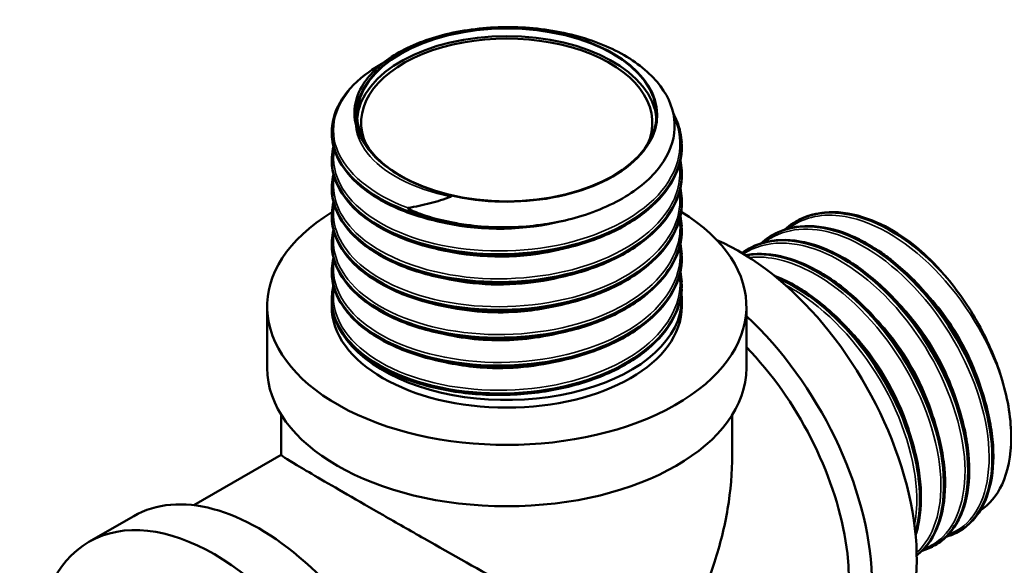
# Model space of a CAD drawing. Header units: millimetres. Extents: x -71 to 688, y -67 to 355.
# Tile 9 of 27: x 126 to 179, y 127 to 157. Entities that reach past the tile are written whole.
import ezdxf

# ---------------------------------------------------------------- set-up
doc = ezdxf.new("R2010")
doc.units = ezdxf.units.MM
doc.layers.add('Видимые тонкие (ГОСТ)', color=7, linetype='Continuous', lineweight=35)
doc.layers.add('Видимый контур (ГОСТ)', color=7, linetype='Continuous', lineweight=50)

msp = doc.modelspace()

# ---------------------------------------------------------------- linework, layer by layer
at = {"layer": 'Видимые тонкие (ГОСТ)'}
for points, knots in [([(146.9144, 146.5226), (144.9669, 147.24), (143.5735, 148.4061), (143.114, 149.6868), (142.6546, 150.967), (143.1336, 152.3465), (144.4205, 153.4331), (144.7337, 153.6976), (145.0939, 153.9439), (145.4929, 154.1688)], [2.961423, 2.961423, 2.961423, 2.961423, 3.7317111, 3.7317111, 3.7317111, 4.5017161, 4.5017161, 4.5017161, 4.6891084, 4.6891084, 4.6891084, 4.6891084]), ([(161.0464, 151.4273), (161.0576, 151.4032), (161.0685, 151.379), (161.0791, 151.3548), (161.6834, 149.9748), (161.3648, 148.4619), (160.2098, 147.2105), (159.0552, 145.9595), (157.0779, 144.9833), (154.8144, 144.5305), (152.5517, 144.0778), (150.0286, 144.1525), (147.9295, 144.718), (145.8311, 145.2833), (144.1801, 146.332), (143.4241, 147.5634), (143.0107, 148.2366), (142.8674, 148.9601), (142.9876, 149.6692)], [6.7965942, 6.7965942, 6.7965942, 6.7965942, 6.8100912, 6.8100912, 6.8100912, 7.5790227, 7.5790227, 7.5790227, 8.3477007, 8.3477007, 8.3477007, 9.1161309, 9.1161309, 9.1161309, 9.8843191, 9.8843191, 9.8843191, 10.3043057, 10.3043057, 10.3043057, 10.3043057]), ([(149.1943, 147.122), (147.2016, 147.5148), (145.5522, 148.3862), (144.725, 149.465), (144.3286, 149.9819), (144.1236, 150.543), (144.1096, 151.1057)], [2.7331964, 2.7331964, 2.7331964, 2.7331964, 3.5307694, 3.5307694, 3.5307694, 3.912943, 3.912943, 3.912943, 3.912943]), ([(161.3484, 148.8931), (161.4565, 148.0618), (161.2614, 147.2163), (160.7611, 146.4364), (159.9084, 145.107), (158.1788, 143.9822), (156.0395, 143.3497), (153.9009, 142.7173), (151.3768, 142.5833), (149.149, 142.9675), (146.9219, 143.3517), (145.0158, 144.2488), (143.9453, 145.4006), (143.1555, 146.2503), (142.8271, 147.2313), (142.9843, 148.186)], [13.2719452, 13.2719452, 13.2719452, 13.2719452, 13.7218342, 13.7218342, 13.7218342, 14.4886923, 14.4886923, 14.4886923, 15.2553488, 15.2553488, 15.2553488, 16.0218094, 16.0218094, 16.0218094, 16.5873329, 16.5873329, 16.5873329, 16.5873329]), ([(161.3479, 147.4098), (161.4332, 146.7757), (161.3422, 146.1334), (161.0674, 145.5182), (160.4491, 144.1337), (158.9076, 142.9012), (156.8648, 142.1415), (154.8237, 141.3823), (152.3058, 141.1032), (149.9994, 141.3637), (147.6947, 141.6239), (145.6276, 142.4193), (144.3623, 143.5161), (143.2842, 144.4506), (142.7986, 145.5943), (142.9815, 146.7031)], [19.5551305, 19.5551305, 19.5551305, 19.5551305, 19.8983688, 19.8983688, 19.8983688, 20.6707248, 20.6707248, 20.6707248, 21.4424389, 21.4424389, 21.4424389, 22.2135353, 22.2135353, 22.2135353, 22.8705182, 22.8705182, 22.8705182, 22.8705182]), ([(178.5257, 137.3553), (177.8254, 139.4821), (176.5065, 141.6544), (174.9139, 143.2722), (173.3218, 144.8895), (171.4738, 145.9339), (169.8587, 146.113), (168.8128, 146.2289), (167.8721, 145.981), (167.1334, 145.4179)], [8.2511621, 8.2511621, 8.2511621, 8.2511621, 9.0214283, 9.0214283, 9.0214283, 9.7914117, 9.7914117, 9.7914117, 10.2899997, 10.2899997, 10.2899997, 10.2899997]), ([(161.3507, 145.9268), (161.4073, 145.5164), (161.3891, 145.1025), (161.2921, 144.6944), (160.9569, 143.2848), (159.6848, 141.9605), (157.8204, 141.0639), (155.9571, 140.1678), (153.5232, 139.7083), (151.1772, 139.7934), (148.8325, 139.8785), (146.602, 140.5058), (145.0886, 141.4896), (143.5761, 142.4729), (142.7968, 143.8005), (142.9612, 145.0976), (142.9663, 145.1385), (142.9725, 145.1793), (142.9795, 145.2201)], [25.8383158, 25.8383158, 25.8383158, 25.8383158, 26.0605939, 26.0605939, 26.0605939, 26.8284865, 26.8284865, 26.8284865, 27.595927, 27.595927, 27.595927, 28.3629387, 28.3629387, 28.3629387, 29.1295442, 29.1295442, 29.1295442, 29.1537035, 29.1537035, 29.1537035, 29.1537035]), ([(155.4346, 145.9014), (155.218, 145.8384), (154.997, 145.7811), (154.7722, 145.7297), (152.7498, 145.2676), (150.4515, 145.2954), (148.5416, 145.7871), (148.4291, 145.8161), (148.318, 145.8466), (148.2084, 145.8787)], [8.22127503, 8.22127503, 8.22127503, 8.22127503, 8.30967495, 8.30967495, 8.30967495, 9.10513214, 9.10513214, 9.10513214, 9.15200943, 9.15200943, 9.15200943, 9.15200943]), ([(175.6431, 129.1288), (176.2492, 129.3529), (176.759, 129.7668), (177.128, 130.3542), (177.8796, 131.5507), (178.038, 133.4533), (177.546, 135.5379), (177.0542, 137.6218), (175.9173, 139.8636), (174.4295, 141.6475), (172.942, 143.4308), (171.12, 144.7361), (169.4428, 145.2015), (168.059, 145.5854), (166.7863, 145.3939), (165.847, 144.68)], [13.2577974, 13.2577974, 13.2577974, 13.2577974, 13.6350778, 13.6350778, 13.6350778, 14.40349, 14.40349, 14.40349, 15.1716606, 15.1716606, 15.1716606, 15.9395956, 15.9395956, 15.9395956, 16.573185, 16.573185, 16.573185, 16.573185]), ([(174.3603, 128.3854), (174.7386, 128.523), (175.0791, 128.7351), (175.3699, 129.0203), (176.3189, 129.9506), (176.728, 131.6477), (176.4726, 133.645), (176.2172, 135.6418), (175.2999, 137.916), (173.9543, 139.8455), (172.6091, 141.7746), (170.8501, 143.3374), (169.1379, 144.104), (167.4887, 144.8424), (165.9009, 144.8318), (164.7568, 144.0799)], [19.5409827, 19.5409827, 19.5409827, 19.5409827, 19.7759372, 19.7759372, 19.7759372, 20.5425791, 20.5425791, 20.5425791, 21.3090255, 21.3090255, 21.3090255, 22.075282, 22.075282, 22.075282, 22.8134041, 22.8134041, 22.8134041, 22.8134041]), ([(161.3547, 144.4444), (161.3783, 144.2728), (161.3885, 144.1004), (161.3847, 143.9281), (161.3536, 142.5002), (160.3679, 141.0873), (158.6963, 140.0579), (157.0271, 139.0301), (154.6929, 138.3956), (152.3282, 138.3105), (149.9666, 138.2255), (147.6012, 138.6886), (145.8734, 139.558), (144.1476, 140.4263), (143.0772, 141.6894), (142.9517, 142.9892), (142.9277, 143.2385), (142.9384, 143.4885), (142.9824, 143.7368)], [32.1215011, 32.1215011, 32.1215011, 32.1215011, 32.2144751, 32.2144751, 32.2144751, 32.9848464, 32.9848464, 32.9848464, 33.7541132, 33.7541132, 33.7541132, 34.5223701, 34.5223701, 34.5223701, 35.2897101, 35.2897101, 35.2897101, 35.4368888, 35.4368888, 35.4368888, 35.4368888]), ([(155.4394, 144.4214), (155.0419, 144.3054), (154.63, 144.208), (154.2081, 144.1313), (152.2109, 143.7684), (150.0149, 143.872), (148.2141, 144.394)], [14.50364647, 14.50364647, 14.50364647, 14.50364647, 14.66596619, 14.66596619, 14.66596619, 15.43433693, 15.43433693, 15.43433693, 15.43433693]), ([(173.9719, 128.1742), (174.8686, 128.9729), (175.3394, 130.4051), (175.2552, 132.1514), (175.1623, 134.0794), (174.3934, 136.3678), (173.1441, 138.3837), (171.8957, 140.398), (170.1813, 142.1169), (168.4539, 143.0637), (167.2696, 143.7127), (166.0881, 143.9937), (165.0561, 143.8894)], [26.0292492, 26.0292492, 26.0292492, 26.0292492, 26.7276376, 26.7276376, 26.7276376, 27.4986914, 27.4986914, 27.4986914, 28.2691534, 28.2691534, 28.2691534, 28.7973667, 28.7973667, 28.7973667, 28.7973667]), ([(161.3559, 142.9619), (161.5324, 141.6077), (160.8566, 140.2193), (159.4874, 139.1284), (158.0427, 137.9774), (155.8421, 137.1704), (153.4893, 136.912), (151.151, 136.6553), (148.6892, 136.9424), (146.7719, 137.6792), (144.8458, 138.4194), (143.4913, 139.6043), (143.0789, 140.8931), (142.9354, 141.3418), (142.9044, 141.8015), (142.9824, 142.2552)], [38.4046864, 38.4046864, 38.4046864, 38.4046864, 39.1376171, 39.1376171, 39.1376171, 39.9109087, 39.9109087, 39.9109087, 40.6794584, 40.6794584, 40.6794584, 41.4515013, 41.4515013, 41.4515013, 41.7202663, 41.7202663, 41.7202663, 41.7202663]), ([(155.4379, 142.9404), (154.76, 142.743), (154.041, 142.5988), (153.3051, 142.5161), (151.5653, 142.3208), (149.7494, 142.4712), (148.215, 142.9128)], [20.78683177, 20.78683177, 20.78683177, 20.78683177, 21.06349734, 21.06349734, 21.06349734, 21.71752224, 21.71752224, 21.71752224, 21.71752224]), ([(177.5926, 136.2925), (177.3049, 137.457), (176.8011, 138.6765), (176.121, 139.8083), (175.5132, 140.8197), (174.7688, 141.7538), (173.9605, 142.5323)], [8.12753659, 8.12753659, 8.12753659, 8.12753659, 8.61894693, 8.61894693, 8.61894693, 9.05807362, 9.05807362, 9.05807362, 9.05807362]), ([(173.8553, 129.66), (173.9072, 129.9164), (173.9434, 130.1862), (173.963, 130.4679), (174.0869, 132.2505), (173.5447, 134.4887), (172.4687, 136.5694), (171.3933, 138.6489), (169.7961, 140.5474), (168.0944, 141.744), (167.7299, 142.0003), (167.3616, 142.2236), (166.9939, 142.4126)], [32.7596437, 32.7596437, 32.7596437, 32.7596437, 32.8808312, 32.8808312, 32.8808312, 33.6478135, 33.6478135, 33.6478135, 34.4143912, 34.4143912, 34.4143912, 34.5785656, 34.5785656, 34.5785656, 34.5785656]), ([(176.3097, 135.5511), (175.9768, 136.8932), (175.354, 138.3088), (174.514, 139.5787), (173.9737, 140.3955), (173.3466, 141.1471), (172.6754, 141.7917)], [14.41079328, 14.41079328, 14.41079328, 14.41079328, 14.9771617, 14.9771617, 14.9771617, 15.34148374, 15.34148374, 15.34148374, 15.34148374]), ([(155.4379, 141.4584), (154.5255, 141.1941), (153.5395, 141.0254), (152.5413, 140.969), (151.0412, 140.8842), (149.5273, 141.0536), (148.2163, 141.4314)], [27.07001708, 27.07001708, 27.07001708, 27.07001708, 27.44188789, 27.44188789, 27.44188789, 28.00070754, 28.00070754, 28.00070754, 28.00070754]), ([(175.0275, 134.8093), (174.6324, 136.4013), (173.8207, 138.097), (172.7396, 139.5312), (172.3233, 140.0834), (171.8689, 140.5944), (171.392, 141.051)], [20.69397859, 20.69397859, 20.69397859, 20.69397859, 21.365959, 21.365959, 21.365959, 21.62466905, 21.62466905, 21.62466905, 21.62466905]), ([(155.4384, 139.9756), (154.3133, 139.6514), (153.0761, 139.4724), (151.8458, 139.4642), (150.577, 139.4558), (149.3255, 139.6289), (148.2175, 139.9495)], [33.35320239, 33.35320239, 33.35320239, 33.35320239, 33.81136715, 33.81136715, 33.81136715, 34.28389285, 34.28389285, 34.28389285, 34.28389285]), ([(173.7449, 134.0679), (173.2945, 135.8971), (172.2785, 137.8605), (170.9566, 139.4122), (170.685, 139.7311), (170.401, 140.0318), (170.1085, 140.3116)], [26.97716389, 26.97716389, 26.97716389, 26.97716389, 27.74917978, 27.74917978, 27.74917978, 27.90785436, 27.90785436, 27.90785436, 27.90785436]), ([(155.4396, 138.4918), (154.0928, 138.1055), (152.5842, 137.9289), (151.1236, 137.9953), (150.1041, 138.0417), (149.1143, 138.206), (148.2182, 138.4667)], [39.63638769, 39.63638769, 39.63638769, 39.63638769, 40.18448325, 40.18448325, 40.18448325, 40.56707816, 40.56707816, 40.56707816, 40.56707816])]:
    msp.add_open_spline(points, degree=3, knots=knots, dxfattribs=at)
msp.add_open_spline([(146.5422, 148.2145), (145.6003, 148.7159), (144.9082, 149.3579), (144.5277, 150.053)], degree=3, dxfattribs=at)
at = {"layer": 'Видимый контур (ГОСТ)'}
for p, q in [((142.8471, 150.5429), (142.8471, 150.5567)), ((161.4771, 149.8015), (161.4771, 149.8153)), ((142.8471, 149.06), (142.8471, 149.0739)), ((161.4771, 148.3186), (161.4771, 148.3325)), ((142.8471, 147.5772), (142.8471, 147.5911)), ((161.4771, 146.8358), (161.4771, 146.8496)), ((142.8471, 146.0944), (142.8471, 146.1082)), ((167.5551, 145.809), (167.5671, 145.816)), ((161.4771, 145.3529), (161.4771, 145.3668)), ((142.8471, 144.6115), (142.8471, 144.6254)), ((166.2709, 145.0676), (166.2829, 145.0745)), ((164.9867, 144.3262), (164.9987, 144.3331)), ((161.4771, 143.8701), (161.4771, 143.884)), ((142.8471, 143.1287), (142.8471, 143.1425)), ((161.4771, 142.3873), (161.4771, 142.4011)), ((142.8471, 141.6793), (142.8471, 141.271)), ((161.4771, 141.6793), (161.4771, 141.271)), ((139.4121, 141.271), (139.4121, 138.0051)), ((164.9121, 141.271), (164.9121, 138.0051)), ((140.1621, 135.5176), (140.1621, 133.3798)), ((164.1621, 135.5176), (164.1621, 133.3798)), ((140.1621, 133.3827), (135.5134, 130.6988)), ((132.3101, 130.1195), (129.9308, 128.7458)), ((176.228, 129.3043), (176.24, 129.3112)), ((174.9438, 128.5628), (174.9558, 128.5698))]:
    msp.add_line(p, q, dxfattribs=at)
for centre, major_axis, start_param, end_param in [((152.1621, 151.4772), (8.0029, 0), 4.278217, 9.8645209), ((152.1621, 151.069), (-7.75, 0), 2.8686165, 6.5561615), ((152.1621, 151.069), (7.9698, 0), 0.0443763, 3.0972163), ((152.1621, 141.271), (12.75, 0), 2.3892242, 7.0392627), ((152.1621, 150.8587), (-9.315, 0), 1.2794911, 1.3382383), ((164.5365, 133.3102), (6.675, -11.5614), 0, 2.4834908), ((172.474, 137.8929), (-4.6575, 8.067), 5.0039367, 5.0626839), ((152.1621, 141.6793), (9.315, 0), 3.0040223, 6.3475968), ((152.1621, 141.271), (9.315, 0), 3.1415927, 6.2831853), ((152.1621, 141.6793), (-9.315, 0), 0.0829551, 0.1417023), ((162.1571, 131.9365), (6.675, -11.5614), 5.8743966, 8.343224), ((161.7081, 131.6772), (6.125, -10.6088), 0, 1.9772977), ((152.1621, 138.0051), (12.75, 0), 3.1415927, 6.2831853), ((138.9851, 118.5581), (6.675, -11.5614), 0, 3.1415927)]:
    msp.add_ellipse(centre, major_axis=major_axis, ratio=0.5773503, start_param=start_param, end_param=end_param, dxfattribs=at)
for centre, major_axis in [((152.1621, 151.4772), (7.9698, 0)), ((136.6058, 117.1844), (-6.675, 11.5614)), ((136.6058, 117.1844), (-5.375, 9.3098))]:
    msp.add_ellipse(centre, major_axis=major_axis, ratio=0.5773503, dxfattribs=at)
for points, knots in [([(144.1881, 150.7649), (144.0617, 151.1545), (144.0269, 151.5521), (144.1411, 152.3455), (144.2913, 152.7378), (144.8896, 153.6818), (145.4449, 154.2034), (146.8883, 155.0998), (147.7663, 155.4641), (149.7365, 155.9812), (150.8119, 156.1265), (153.0225, 156.1715), (154.1367, 156.0679), (156.2579, 155.6176), (157.2427, 155.2724), (158.9502, 154.3782), (159.653, 153.8356), (160.6776, 152.6178), (160.985, 151.9531), (161.1552, 150.5841), (161.0113, 149.8929), (160.2813, 148.572), (159.6976, 147.9561), (158.1576, 146.8801), (157.2124, 146.4323), (156.1508, 146.1004)], [-3.8327789, -3.8327789, -3.8327789, -3.8327789, -3.6206392, -3.6206392, -3.4067207, -3.4067207, -3.0837026, -3.0837026, -2.7567588, -2.7567588, -2.4258904, -2.4258904, -2.0910983, -2.0910983, -1.7523835, -1.7523835, -1.4097468, -1.4097468, -1.0631892, -1.0631892, -0.7127116, -0.7127116, -0.3583149, -0.3583149, 0, 0, 0, 0]), ([(142.8513, 150.7116), (142.8817, 151.2672), (143.0737, 151.825), (143.7406, 152.8512), (144.2215, 153.3333), (145.0342, 153.909), (145.2711, 154.0574), (145.5228, 154.1975)], [0, 0, 0, 0, 0.29051223, 0.29051223, 0.57947418, 0.57947418, 0.68639948, 0.68639948, 0.68639948, 0.68639948]), ([(161.0151, 151.5838), (161.0974, 151.4301), (161.169, 151.2743), (161.3696, 150.7523), (161.4516, 150.3759), (161.4721, 149.9999)], [2.58457029, 2.58457029, 2.58457029, 2.58457029, 2.6626441, 2.6626441, 2.84413879, 2.84413879, 2.84413879, 2.84413879]), ([(149.4868, 145.7073), (147.2017, 146.0424), (145.2049, 146.9056), (144.0378, 148.0465), (143.2156, 148.8502), (142.8118, 149.785), (142.8571, 150.7119)], [2.6474997, 2.6474997, 2.6474997, 2.6474997, 3.41582, 3.41582, 3.41582, 3.9571032, 3.9571032, 3.9571032, 3.9571032]), ([(142.8486, 150.5427), (142.8477, 150.3824), (142.8607, 150.2222), (142.8878, 150.0626), (143.1108, 148.7511), (144.2881, 147.4991), (146.1004, 146.6629), (147.2226, 146.145), (148.5771, 145.7847), (150.0153, 145.6255)], [-10.2101761, -10.2101761, -10.2101761, -10.2101761, -10.1166237, -10.1166237, -10.1166237, -9.3479547, -9.3479547, -9.3479547, -8.8719378, -8.8719378, -8.8719378, -8.8719378]), ([(155.2804, 145.8636), (154.3304, 145.6414), (153.312, 145.5086), (151.3151, 145.4399), (150.3115, 145.4994), (148.4242, 145.7943), (147.5173, 146.0333), (145.9101, 146.6582), (145.1903, 147.052), (144.0247, 147.9455), (143.5649, 148.457), (143.019, 149.4419), (142.8771, 149.9155), (142.8513, 150.3881)], [0, 0, 0, 0, 0.3025795, 0.3025795, 0.5994354, 0.5994354, 0.8964189, 0.8964189, 1.1939978, 1.1939978, 1.4924482, 1.4924482, 1.7395169, 1.7395169, 1.7395169, 1.7395169]), ([(161.4667, 149.9993), (161.491, 149.5926), (161.4427, 149.1844), (161.3186, 148.7838), (160.8813, 147.3724), (159.5078, 146.0698), (157.5693, 145.2116), (155.6314, 144.3537), (153.1505, 143.9488), (150.7963, 144.09), (148.4428, 144.2311), (146.2423, 144.9157), (144.7885, 145.9428), (143.4841, 146.8643), (142.7938, 148.0518), (142.8524, 149.2289)], [7.0357075, 7.0357075, 7.0357075, 7.0357075, 7.2533334, 7.2533334, 7.2533334, 8.0200596, 8.0200596, 8.0200596, 8.7865405, 8.7865405, 8.7865405, 9.552782, 9.552782, 9.552782, 10.2402885, 10.2402885, 10.2402885, 10.2402885]), ([(142.8531, 149.0596), (142.8509, 148.6519), (142.9355, 148.2441), (143.1097, 147.8482), (143.67, 146.5751), (145.1515, 145.439), (147.1553, 144.7618), (149.1569, 144.0853), (151.6576, 143.8749), (153.9855, 144.2033), (156.3348, 144.5347), (158.4813, 145.4123), (159.8384, 146.6128), (160.8977, 147.5499), (161.4667, 148.6757), (161.4733, 149.8018)], [-16.4933614, -16.4933614, -16.4933614, -16.4933614, -16.2553368, -16.2553368, -16.2553368, -15.4900402, -15.4900402, -15.4900402, -14.7255483, -14.7255483, -14.7255483, -13.95399, -13.95399, -13.95399, -13.3517688, -13.3517688, -13.3517688, -13.3517688]), ([(161.4721, 149.6169), (161.4389, 149.0094), (161.2426, 148.3987), (160.5634, 147.27), (160.0754, 146.7368), (158.8594, 145.7869), (158.1109, 145.3612), (156.4538, 144.6749), (155.5238, 144.4065), (153.6061, 144.058), (152.5947, 143.9731), (150.6177, 143.9914), (149.6276, 144.0945), (147.7897, 144.4711), (146.9192, 144.7493), (145.4025, 145.4437), (144.7379, 145.8688), (143.6959, 146.8139), (143.3058, 147.3465), (142.9474, 148.2274), (142.8698, 148.5664), (142.8513, 148.9052)], [0, 0, 0, 0, 0.2932261, 0.2932261, 0.5838534, 0.5838534, 0.8809102, 0.8809102, 1.1791606, 1.1791606, 1.4766413, 1.4766413, 1.7735995, 1.7735995, 2.0706606, 2.0706606, 2.36846, 2.36846, 2.6669358, 2.6669358, 2.8441123, 2.8441123, 2.8441123, 2.8441123]), ([(144.9206, 149.5103), (144.97, 149.4537), (145.0227, 149.3957), (145.4746, 148.9228), (145.9636, 148.5467), (146.5422, 148.2145)], [0.103552, 0.103552, 0.103552, 0.103552, 0.12319552, 0.12319552, 0.26076169, 0.26076169, 0.26076169, 0.26076169]), ([(161.4714, 148.5169), (161.4781, 148.4016), (161.4788, 148.2861), (161.4732, 148.1707), (161.4048, 146.7398), (160.387, 145.3323), (158.6935, 144.3107), (157.0006, 143.2893), (154.6511, 142.6641), (152.2768, 142.5871), (149.9031, 142.51), (147.5309, 142.981), (145.7976, 143.8573), (144.0646, 144.7334), (142.9895, 146.0042), (142.8608, 147.3123), (142.8466, 147.4567), (142.844, 147.6013), (142.8526, 147.7457)], [13.3188928, 13.3188928, 13.3188928, 13.3188928, 13.3805983, 13.3805983, 13.3805983, 14.1455234, 14.1455234, 14.1455234, 14.9102491, 14.9102491, 14.9102491, 15.6747809, 15.6747809, 15.6747809, 16.4391245, 16.4391245, 16.4391245, 16.5234738, 16.5234738, 16.5234738, 16.5234738]), ([(142.8552, 147.5771), (142.8542, 146.9895), (143.0314, 146.402), (143.3893, 145.8501), (144.1875, 144.6193), (145.8754, 143.5799), (147.9994, 143.0274), (150.221, 142.4496), (152.894, 142.4146), (155.2381, 142.951), (157.501, 143.4688), (159.4309, 144.5119), (160.4998, 145.8115), (161.1397, 146.5895), (161.4667, 147.4542), (161.4693, 148.3189)], [-22.7765467, -22.7765467, -22.7765467, -22.7765467, -22.4336857, -22.4336857, -22.4336857, -21.6690302, -21.6690302, -21.6690302, -20.8692119, -20.8692119, -20.8692119, -20.0971271, -20.0971271, -20.0971271, -19.6349541, -19.6349541, -19.6349541, -19.6349541]), ([(161.4721, 148.1341), (161.4389, 147.5266), (161.2426, 146.9159), (160.5634, 145.7871), (160.0754, 145.2539), (158.8594, 144.3041), (158.1109, 143.8783), (156.4538, 143.1921), (155.5238, 142.9237), (153.6061, 142.5752), (152.5947, 142.4902), (150.6177, 142.5086), (149.6276, 142.6117), (147.7897, 142.9883), (146.9192, 143.2665), (145.4025, 143.9608), (144.7379, 144.386), (143.6959, 145.331), (143.3058, 145.8637), (142.9474, 146.7445), (142.8698, 147.0835), (142.8513, 147.4224)], [0, 0, 0, 0, 0.2932261, 0.2932261, 0.5838534, 0.5838534, 0.8809102, 0.8809102, 1.1791606, 1.1791606, 1.4766413, 1.4766413, 1.7735995, 1.7735995, 2.0706606, 2.0706606, 2.36846, 2.36846, 2.6669358, 2.6669358, 2.8441123, 2.8441123, 2.8441123, 2.8441123]), ([(146.5422, 148.2145), (147.1208, 147.8823), (147.7748, 147.6021), (148.5964, 147.3438), (148.6972, 147.3137), (148.7956, 147.2855)], [0, 0, 0, 0, 0.24477057, 0.24477057, 0.27977039, 0.27977039, 0.27977039, 0.27977039]), ([(149.1943, 147.122), (149.1955, 147.1224), (149.1968, 147.1229), (149.1987, 147.1241), (149.1996, 147.1247), (149.2008, 147.126), (149.2012, 147.1265), (149.2017, 147.1278), (149.2019, 147.1284), (149.2019, 147.13), (149.2016, 147.1309), (149.2006, 147.1331), (149.1996, 147.1344), (149.1954, 147.1389), (149.1903, 147.1425), (149.1632, 147.1586), (149.1241, 147.1742), (149.0097, 147.2159), (148.9125, 147.2475), (148.7956, 147.2855)], [-0.4428199, -0.4428199, -0.4428199, -0.4428199, -0.43974145, -0.43974145, -0.43726706, -0.43726706, -0.43551808, -0.43551808, -0.43374703, -0.43374703, -0.43130697, -0.43130697, -0.42710766, -0.42710766, -0.41459425, -0.41459425, -0.36771077, -0.36771077, -0.29081564, -0.29081564, -0.29081564, -0.29081564]), ([(161.4713, 147.0343), (161.5384, 145.7127), (160.8099, 144.3795), (159.4398, 143.3338), (157.9481, 142.1952), (155.7129, 141.4096), (153.3422, 141.1742), (150.9735, 140.9391), (148.4964, 141.2552), (146.5839, 142.0203), (144.6728, 142.7849), (143.3472, 143.9884), (142.9664, 145.288), (142.8721, 145.6099), (142.8361, 145.9367), (142.8559, 146.2625)], [19.6020781, 19.6020781, 19.6020781, 19.6020781, 20.309018, 20.309018, 20.309018, 21.0787187, 21.0787187, 21.0787187, 21.847809, 21.847809, 21.847809, 22.616313, 22.616313, 22.616313, 22.8066591, 22.8066591, 22.8066591, 22.8066591]), ([(142.8542, 146.0947), (142.8579, 145.251), (143.231, 144.4071), (143.954, 143.6679), (145.0822, 142.5144), (147.0494, 141.6296), (149.3219, 141.27), (151.5929, 140.9107), (154.1431, 141.0804), (156.2817, 141.7497), (158.4188, 142.4185), (160.1208, 143.5791), (160.9273, 144.934), (161.2902, 145.5436), (161.47, 146.1896), (161.469, 146.8356)], [-29.059732, -29.059732, -29.059732, -29.059732, -28.5672764, -28.5672764, -28.5672764, -27.7987723, -27.7987723, -27.7987723, -27.0308309, -27.0308309, -27.0308309, -26.2634284, -26.2634284, -26.2634284, -25.9181394, -25.9181394, -25.9181394, -25.9181394]), ([(146.9144, 146.5226), (147.3044, 146.5891), (147.6961, 146.673), (148.4589, 146.8738), (148.8294, 146.9888), (149.1943, 147.122)], [-0.23859402, -0.23859402, -0.23859402, -0.23859402, -0.11656614, -0.11656614, 0, 0, 0, 0]), ([(161.4721, 146.6512), (161.4389, 146.0437), (161.2426, 145.433), (160.5634, 144.3043), (160.0754, 143.7711), (158.8594, 142.8212), (158.1109, 142.3955), (156.4538, 141.7092), (155.5238, 141.4408), (153.6061, 141.0924), (152.5947, 141.0074), (150.6177, 141.0257), (149.6276, 141.1288), (147.7897, 141.5055), (146.9192, 141.7836), (145.4025, 142.478), (144.7379, 142.9031), (143.6959, 143.8482), (143.3058, 144.3809), (142.9474, 145.2617), (142.8698, 145.6007), (142.8513, 145.9395)], [0, 0, 0, 0, 0.2932261, 0.2932261, 0.5838534, 0.5838534, 0.8809102, 0.8809102, 1.1791606, 1.1791606, 1.4766413, 1.4766413, 1.7735995, 1.7735995, 2.0706606, 2.0706606, 2.36846, 2.36846, 2.6669358, 2.6669358, 2.8441123, 2.8441123, 2.8441123, 2.8441123]), ([(149.4868, 145.7073), (148.7275, 145.8399), (148.1241, 146.0125), (147.3344, 146.2867), (147.0796, 146.4015), (146.9521, 146.475), (146.9283, 146.4895), (146.9119, 146.5044), (146.9088, 146.5077), (146.9062, 146.5119), (146.9056, 146.5132), (146.9051, 146.5152), (146.9051, 146.5159), (146.9053, 146.5172), (146.9055, 146.5178), (146.906, 146.5188), (146.9065, 146.5193), (146.9077, 146.5204), (146.9085, 146.5209), (146.911, 146.5219), (146.9128, 146.5223), (146.9144, 146.5226)], [-0.084189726, -0.084189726, -0.084189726, -0.084189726, -0.043142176, -0.043142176, -0.008675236, -0.008675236, -0.003205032, -0.003205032, -0.001908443, -0.001908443, -0.001431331, -0.001431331, -0.001183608, -0.001183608, -0.000997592, -0.000997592, -0.00080074, -0.00080074, -0.000514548, -0.000514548, 0, 0, 0, 0]), ([(167.3992, 145.7107), (167.5841, 145.8328), (167.7804, 145.9361), (167.9873, 146.0193), (169.3295, 146.559), (171.101, 146.2455), (172.8357, 145.1717), (173.7971, 144.5766), (174.7443, 143.7572), (175.5963, 142.7872)], [-10.2430521, -10.2430521, -10.2430521, -10.2430521, -10.1246734, -10.1246734, -10.1246734, -9.3566073, -9.3566073, -9.3566073, -8.9309275, -8.9309275, -8.9309275, -8.9309275]), ([(175.2504, 143.1871), (173.6683, 144.861), (171.8092, 145.9804), (170.1627, 146.2334), (169.1937, 146.3824), (168.3046, 146.2301), (167.5708, 145.809)], [2.7064894, 2.7064894, 2.7064894, 2.7064894, 3.4747879, 3.4747879, 3.4747879, 3.9269908, 3.9269908, 3.9269908, 3.9269908]), ([(167.7294, 145.9039), (168.2721, 146.1789), (168.8992, 146.3142), (170.2163, 146.2904), (170.922, 146.1344), (172.2125, 145.6129), (172.8073, 145.2854), (173.3862, 144.8828)], [0, 0, 0, 0, 0.29322608, 0.29322608, 0.58385339, 0.58385339, 0.82336378, 0.82336378, 0.82336378, 0.82336378]), ([(156.1508, 146.1004), (155.2282, 145.812), (154.225, 145.6241), (152.1328, 145.457), (151.0548, 145.4849), (150.0153, 145.6255)], [-0.63204501, -0.63204501, -0.63204501, -0.63204501, -0.32037662, -0.32037662, 0, 0, 0, 0]), ([(166.1174, 144.9654), (166.5305, 145.2375), (166.9986, 145.4184), (167.5097, 145.4965), (168.9906, 145.7226), (170.8173, 145.083), (172.5123, 143.7581), (174.2055, 142.4346), (175.749, 140.4422), (176.7422, 138.3242), (177.7443, 136.187), (178.175, 133.9465), (177.9308, 132.2228), (177.7284, 130.794), (177.0648, 129.7341), (176.0903, 129.2326)], [-16.5262374, -16.5262374, -16.5262374, -16.5262374, -16.2620968, -16.2620968, -16.2620968, -15.496858, -15.496858, -15.496858, -14.7324177, -14.7324177, -14.7324177, -13.9610453, -13.9610453, -13.9610453, -13.3216564, -13.3216564, -13.3216564, -13.3216564]), ([(176.2372, 129.3168), (176.5998, 129.5235), (176.9169, 129.8089), (177.1761, 130.1693), (177.9919, 131.3034), (178.2245, 133.1669), (177.7968, 135.2483), (177.3693, 137.329), (176.2861, 139.6039), (174.8258, 141.4507), (173.3658, 143.2969), (171.5446, 144.6943), (169.8394, 145.2578), (168.5073, 145.6979), (167.2572, 145.6251), (166.2845, 145.071)], [7.0685835, 7.0685835, 7.0685835, 7.0685835, 7.3121995, 7.3121995, 7.3121995, 8.0789066, 8.0789066, 8.0789066, 8.845369, 8.845369, 8.845369, 9.6115923, 9.6115923, 9.6115923, 10.2101761, 10.2101761, 10.2101761, 10.2101761]), ([(161.4672, 145.5517), (161.519, 144.4943), (161.0782, 143.4276), (160.1863, 142.5097), (158.9792, 141.2674), (156.959, 140.3107), (154.67, 139.881), (152.3822, 139.4516), (149.8512, 139.5527), (147.758, 140.1409), (145.6659, 140.7289), (144.0342, 141.7962), (143.3016, 143.04), (142.9723, 143.5992), (142.8271, 144.191), (142.8607, 144.7798)], [25.8852634, 25.8852634, 25.8852634, 25.8852634, 26.4508641, 26.4508641, 26.4508641, 27.2163436, 27.2163436, 27.2163436, 27.9813997, 27.9813997, 27.9813997, 28.7460552, 28.7460552, 28.7460552, 29.0898444, 29.0898444, 29.0898444, 29.0898444]), ([(142.8507, 144.6119), (142.8572, 143.5798), (143.4273, 142.5481), (144.4879, 141.7055), (145.8331, 140.6368), (147.9523, 139.8847), (150.2765, 139.6675), (152.6619, 139.4445), (155.2355, 139.7895), (157.2721, 140.6227), (159.2773, 141.443), (160.739, 142.727), (161.2572, 144.1397), (161.4032, 144.538), (161.4738, 144.9452), (161.4716, 145.3525)], [-35.3429174, -35.3429174, -35.3429174, -35.3429174, -34.7403045, -34.7403045, -34.7403045, -33.9759609, -33.9759609, -33.9759609, -33.1914602, -33.1914602, -33.1914602, -32.4190743, -32.4190743, -32.4190743, -32.2013247, -32.2013247, -32.2013247, -32.2013247]), ([(161.4721, 145.1684), (161.4389, 144.5609), (161.2426, 143.9502), (160.5634, 142.8214), (160.0754, 142.2882), (158.8594, 141.3384), (158.1109, 140.9127), (156.4538, 140.2264), (155.5238, 139.958), (153.6061, 139.6095), (152.5947, 139.5246), (150.6177, 139.5429), (149.6276, 139.646), (147.7897, 140.0226), (146.9192, 140.3008), (145.4025, 140.9952), (144.7379, 141.4203), (143.6959, 142.3654), (143.3058, 142.898), (142.9474, 143.7789), (142.8698, 144.1179), (142.8513, 144.4567)], [0, 0, 0, 0, 0.2932261, 0.2932261, 0.5838534, 0.5838534, 0.8809102, 0.8809102, 1.1791606, 1.1791606, 1.4766413, 1.4766413, 1.7735995, 1.7735995, 2.0706606, 2.0706606, 2.36846, 2.36846, 2.6669358, 2.6669358, 2.8441123, 2.8441123, 2.8441123, 2.8441123]), ([(166.4452, 145.1624), (166.9879, 145.4375), (167.615, 145.5728), (168.9321, 145.549), (169.6379, 145.393), (170.644, 144.9864), (170.9451, 144.8421), (171.3965, 144.5924), (171.548, 144.5029), (171.7745, 144.3606), (171.8499, 144.3118), (172.1511, 144.1113), (172.3759, 143.9487), (173.2714, 143.2496), (173.9293, 142.614), (175.1615, 141.1713), (175.7444, 140.3384), (176.7233, 138.6181), (177.1322, 137.7096), (177.7316, 135.9292), (177.9296, 135.0352), (178.0939, 133.3712), (178.0618, 132.5807), (177.7717, 131.2), (177.509, 130.5923), (176.9248, 129.8274), (176.6639, 129.5827), (176.372, 129.3923)], [0, 0, 0, 0, 0.2932261, 0.2932261, 0.5838534, 0.5838534, 0.7065375, 0.7065375, 0.7685491, 0.7685491, 0.7995692, 0.7995692, 0.8927323, 0.8927323, 1.1751201, 1.1751201, 1.4731428, 1.4731428, 1.7700861, 1.7700861, 2.0671409, 2.0671409, 2.3649246, 2.3649246, 2.6634043, 2.6634043, 2.8453999, 2.8453999, 2.8453999, 2.8453999]), ([(164.8337, 144.2225), (165.4186, 144.6045), (166.1123, 144.806), (166.8768, 144.8012), (168.444, 144.7915), (170.2919, 143.9155), (171.9379, 142.4167), (173.6521, 140.8559), (175.1261, 138.6368), (175.9489, 136.4111), (176.7466, 134.2534), (176.9249, 132.1158), (176.4494, 130.5913), (176.1422, 129.6066), (175.5649, 128.8851), (174.8039, 128.4951)], [-22.8094227, -22.8094227, -22.8094227, -22.8094227, -22.4364219, -22.4364219, -22.4364219, -21.6717949, -21.6717949, -21.6717949, -20.8754907, -20.8754907, -20.8754907, -20.1035025, -20.1035025, -20.1035025, -19.6048417, -19.6048417, -19.6048417, -19.6048417]), ([(174.9553, 128.571), (175.0856, 128.6453), (175.2098, 128.7302), (175.3274, 128.8255), (176.3544, 129.6582), (176.8606, 131.2819), (176.696, 133.2516), (176.5314, 135.2209), (175.6974, 137.5139), (174.4044, 139.5061), (173.1116, 141.4978), (171.3737, 143.1666), (169.6436, 144.0559), (167.924, 144.9398), (166.2304, 145.0437), (164.9987, 144.3331)], [13.3517688, 13.3517688, 13.3517688, 13.3517688, 13.4393245, 13.4393245, 13.4393245, 14.2042341, 14.2042341, 14.2042341, 14.9689446, 14.9689446, 14.9689446, 15.7334618, 15.7334618, 15.7334618, 16.4933614, 16.4933614, 16.4933614, 16.4933614]), ([(165.1611, 144.421), (165.7038, 144.6961), (166.3308, 144.8314), (167.6479, 144.8076), (168.3537, 144.6515), (169.7843, 144.0734), (170.5272, 143.6381), (171.9501, 142.5461), (172.6476, 141.8749), (173.9082, 140.3883), (174.4875, 139.5549), (175.4601, 137.8337), (175.8659, 136.9246), (176.4586, 135.1446), (176.653, 134.2517), (176.81, 132.591), (176.7741, 131.8028), (176.4767, 130.4279), (176.2104, 129.8238), (175.6268, 129.073), (175.372, 128.8363), (175.0878, 128.6508)], [0, 0, 0, 0, 0.2932261, 0.2932261, 0.5838534, 0.5838534, 0.8809102, 0.8809102, 1.1791606, 1.1791606, 1.4766413, 1.4766413, 1.7735995, 1.7735995, 2.0706606, 2.0706606, 2.36846, 2.36846, 2.6669358, 2.6669358, 2.8441123, 2.8441123, 2.8441123, 2.8441123]), ([(175.2504, 143.1871), (174.742, 143.7532), (174.2879, 144.1666), (173.6947, 144.6607), (173.4944, 144.8076), (173.3862, 144.8828)], [-0.084189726, -0.084189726, -0.084189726, -0.084189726, -0.043142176, -0.043142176, -0.012333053, -0.012333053, -0.012333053, -0.012333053]), ([(164.8702, 144.0109), (165.1403, 144.0606), (165.421, 144.0832), (166.3638, 144.0661), (167.0695, 143.9101), (168.5001, 143.332), (169.243, 142.8967), (170.6659, 141.8047), (171.3634, 141.1334), (172.624, 139.6469), (173.2033, 138.8135), (174.1759, 137.0922), (174.5817, 136.1832), (175.1745, 134.4032), (175.3688, 133.5102), (175.5258, 131.8495), (175.49, 131.0614), (175.1925, 129.6865), (174.9262, 129.0824), (174.3873, 128.3891), (174.1911, 128.1941), (173.9752, 128.0303)], [0.1659324, 0.1659324, 0.1659324, 0.1659324, 0.2932261, 0.2932261, 0.5838534, 0.5838534, 0.8809102, 0.8809102, 1.1791606, 1.1791606, 1.4766413, 1.4766413, 1.7735995, 1.7735995, 2.0706606, 2.0706606, 2.36846, 2.36846, 2.6669358, 2.6669358, 2.8076607, 2.8076607, 2.8076607, 2.8076607]), ([(173.9739, 128.0321), (174.8741, 128.7267), (175.4074, 129.9975), (175.4417, 131.5962), (175.4816, 133.4609), (174.8415, 135.7501), (173.6813, 137.8329), (172.5219, 139.914), (170.8558, 141.765), (169.1213, 142.875), (167.6453, 143.8195), (166.1335, 144.2181), (164.8758, 144.0059)], [19.7058097, 19.7058097, 19.7058097, 19.7058097, 20.3656505, 20.3656505, 20.3656505, 21.1353055, 21.1353055, 21.1353055, 21.9043519, 21.9043519, 21.9043519, 22.5587908, 22.5587908, 22.5587908, 22.5587908]), ([(164.8844, 143.9978), (165.4009, 144.087), (165.9592, 144.076), (166.5427, 143.9589), (168.2092, 143.6243), (170.0641, 142.4285), (171.6183, 140.7039), (173.1714, 138.9806), (174.4075, 136.7492), (175.0059, 134.6223), (175.6038, 132.4968), (175.5588, 130.5), (174.8973, 129.1802), (174.6609, 128.7088), (174.347, 128.3257), (173.9717, 128.0389)], [-28.8388229, -28.8388229, -28.8388229, -28.8388229, -28.5697231, -28.5697231, -28.5697231, -27.8012613, -27.8012613, -27.8012613, -27.0333603, -27.0333603, -27.0333603, -26.2659966, -26.2659966, -26.2659966, -25.991913, -25.991913, -25.991913, -25.991913]), ([(161.4643, 144.0686), (161.5086, 143.2123), (161.2346, 142.3498), (160.6482, 141.5659), (159.666, 140.2527), (157.8183, 139.174), (155.6048, 138.6054), (153.3942, 138.0375), (150.8436, 137.9839), (148.6411, 138.4428), (146.4412, 138.9011), (144.6129, 139.865), (143.6486, 141.0587), (143.0841, 141.7574), (142.8193, 142.5301), (142.8591, 143.2975)], [32.1684487, 32.1684487, 32.1684487, 32.1684487, 32.6263748, 32.6263748, 32.6263748, 33.3935558, 33.3935558, 33.3935558, 34.1597486, 34.1597486, 34.1597486, 34.9250452, 34.9250452, 34.9250452, 35.3730297, 35.3730297, 35.3730297, 35.3730297]), ([(142.8471, 143.1287), (142.8474, 141.8196), (143.7943, 140.5179), (145.4347, 139.5891), (147.0798, 138.6576), (149.4039, 138.1122), (151.7804, 138.1162), (154.1562, 138.1202), (156.5577, 138.6739), (158.3378, 139.6443), (160.1173, 140.6143), (161.256, 141.9908), (161.447, 143.4189), (161.4671, 143.569), (161.4766, 143.7195), (161.476, 143.8699)], [-41.6261027, -41.6261027, -41.6261027, -41.6261027, -40.8623034, -40.8623034, -40.8623034, -40.0962957, -40.0962957, -40.0962957, -39.3305159, -39.3305159, -39.3305159, -38.5649583, -38.5649583, -38.5649583, -38.48451, -38.48451, -38.48451, -38.48451]), ([(161.4721, 143.6856), (161.4389, 143.078), (161.2426, 142.4673), (160.5634, 141.3386), (160.0754, 140.8054), (158.8594, 139.8556), (158.1109, 139.4298), (156.4538, 138.7435), (155.5238, 138.4752), (153.6061, 138.1267), (152.5947, 138.0417), (150.6177, 138.06), (149.6276, 138.1632), (147.7897, 138.5398), (146.9192, 138.8179), (145.4025, 139.5123), (144.7379, 139.9374), (144.1133, 140.504), (144.0144, 140.6006), (143.8747, 140.7482), (143.8296, 140.7978), (143.6548, 140.9981), (143.5363, 141.1526), (143.1138, 141.788), (142.919, 142.3033), (142.8583, 142.8712), (142.8541, 142.9225), (142.8513, 142.9739)], [0, 0, 0, 0, 0.2932261, 0.2932261, 0.5838534, 0.5838534, 0.8809102, 0.8809102, 1.1791606, 1.1791606, 1.4766413, 1.4766413, 1.7735995, 1.7735995, 2.0706606, 2.0706606, 2.36846, 2.36846, 2.4281019, 2.4281019, 2.4578454, 2.4578454, 2.5471678, 2.5471678, 2.8178074, 2.8178074, 2.8446509, 2.8446509, 2.8446509, 2.8446509]), ([(161.4645, 142.5853), (161.4977, 142.0052), (161.3849, 141.4224), (161.1211, 140.8631), (160.4661, 139.474), (158.8869, 138.2449), (156.814, 137.4945), (154.7533, 136.7484), (152.228, 136.4828), (149.9194, 136.7532), (147.6029, 137.0245), (145.5306, 137.8318), (144.2649, 138.9396), (143.481, 139.6256), (143.0016, 140.4207), (142.8791, 141.2337)], [38.451634, 38.451634, 38.451634, 38.451634, 38.7618563, 38.7618563, 38.7618563, 39.532399, 39.532399, 39.532399, 40.2984616, 40.2984616, 40.2984616, 41.0671307, 41.0671307, 41.0671307, 41.5431476, 41.5431476, 41.5431476, 41.5431476]), ([(166.4011, 142.9191), (166.4316, 142.9073), (166.4622, 142.8952), (167.2159, 142.5906), (167.9589, 142.1552), (169.3818, 141.0633), (170.0792, 140.392), (171.3399, 138.9055), (171.9191, 138.072), (172.8917, 136.3508), (173.2975, 135.4418), (173.8903, 133.6618), (174.0846, 132.7688), (174.2416, 131.1081), (174.2058, 130.32), (174.0184, 129.4539), (173.9716, 129.2802), (173.9172, 129.1131)], [0.5712913, 0.5712913, 0.5712913, 0.5712913, 0.5838534, 0.5838534, 0.8809102, 0.8809102, 1.1791606, 1.1791606, 1.4766413, 1.4766413, 1.7735995, 1.7735995, 2.0706606, 2.0706606, 2.36846, 2.36846, 2.4462642, 2.4462642, 2.4462642, 2.4462642]), ([(173.9101, 129.1768), (173.9764, 129.3962), (174.0299, 129.6279), (174.0697, 129.8708), (174.3454, 131.5547), (173.9595, 133.7616), (173.0017, 135.8891), (172.0445, 138.0154), (170.5262, 140.0384), (168.8412, 141.4058), (168.0744, 142.0281), (167.2768, 142.5114), (166.4936, 142.8373)], [26.3967409, 26.3967409, 26.3967409, 26.3967409, 26.5071798, 26.5071798, 26.5071798, 27.2726273, 27.2726273, 27.2726273, 28.0376532, 28.0376532, 28.0376532, 28.3858235, 28.3858235, 28.3858235, 28.3858235]), ([(166.5224, 142.819), (168.0676, 142.1593), (169.6651, 140.8623), (170.9717, 139.2063), (172.4612, 137.3184), (173.5551, 134.9855), (173.9614, 132.8706), (174.2253, 131.497), (174.1977, 130.2261), (173.904, 129.2046)], [-34.6628316, -34.6628316, -34.6628316, -34.6628316, -33.9762838, -33.9762838, -33.9762838, -33.1936165, -33.1936165, -33.1936165, -32.6853177, -32.6853177, -32.6853177, -32.6853177]), ([(178.5257, 137.3553), (178.2491, 138.2914), (177.8556, 139.2417), (176.8614, 141.0973), (176.2613, 141.9896), (175.5963, 142.7872)], [-0.63204501, -0.63204501, -0.63204501, -0.63204501, -0.32037662, -0.32037662, 0, 0, 0, 0]), ([(142.9405, 140.9198), (143.2774, 139.6167), (144.5617, 138.3994), (146.4452, 137.6146), (148.3281, 136.83), (150.7883, 136.4869), (153.1594, 136.6948), (155.5296, 136.9025), (157.7839, 137.6591), (159.312, 138.7759), (160.6967, 139.788), (161.4708, 141.0862), (161.4762, 142.3874)], [-47.7675857, -47.7675857, -47.7675857, -47.7675857, -46.9992654, -46.9992654, -46.9992654, -46.2312255, -46.2312255, -46.2312255, -45.4634601, -45.4634601, -45.4634601, -44.7676953, -44.7676953, -44.7676953, -44.7676953]), ([(161.4721, 142.2027), (161.4389, 141.5952), (161.2426, 140.9845), (160.5634, 139.8558), (160.0754, 139.3226), (158.8594, 138.3727), (158.1109, 137.947), (156.4538, 137.2607), (155.5238, 136.9923), (153.6061, 136.6438), (152.5947, 136.5589), (150.6177, 136.5772), (149.6276, 136.6803), (147.7897, 137.0569), (146.9192, 137.3351), (145.4025, 138.0295), (144.7379, 138.4546), (144.015, 139.1103), (143.8325, 139.3021), (143.6724, 139.5001)], [0, 0, 0, 0, 0.2932261, 0.2932261, 0.5838534, 0.5838534, 0.8809102, 0.8809102, 1.1791606, 1.1791606, 1.4766413, 1.4766413, 1.7735995, 1.7735995, 2.0706606, 2.0706606, 2.36846, 2.36846, 2.4843402, 2.4843402, 2.4843402, 2.4843402]), ([(177.3522, 130.4186), (177.8412, 130.7364), (178.2346, 131.2062), (178.8335, 132.4898), (178.9991, 133.329), (179.0061, 135.2313), (178.8439, 136.2781), (178.5257, 137.3553)], [-1.0237906, -1.0237906, -1.0237906, -1.0237906, -0.7127116, -0.7127116, -0.3583149, -0.3583149, 0, 0, 0, 0]), ([(158.4083, 123.3121), (157.9099, 123.486), (157.3876, 123.7171), (156.1274, 124.3186), (155.3773, 124.7074), (153.808, 125.5443), (152.9891, 125.9931), (150.7996, 127.2071), (149.257, 128.0779), (147.0226, 129.349), (146.2897, 129.7677), (144.908, 130.5596), (144.2591, 130.9328), (143.0945, 131.6051), (142.5674, 131.9109), (141.6647, 132.438), (141.2889, 132.6594), (140.4095, 133.186), (140.1621, 133.3487), (140.1621, 133.3798)], [0.3595035, 0.3595035, 0.3595035, 0.3595035, 0.5997901, 0.5997901, 0.8996852, 0.8996852, 1.1995802, 1.1995802, 1.6936757, 1.6936757, 1.9407235, 1.9407235, 2.1877712, 2.1877712, 2.434819, 2.434819, 2.6818667, 2.6818667, 3.1759622, 3.1759622, 3.1759622, 3.1759622]), ([(164.1621, 133.3798), (164.1621, 132.4438), (164.0757, 131.4724), (163.7511, 129.542), (163.5135, 128.5829), (162.9817, 126.9469), (162.7122, 126.2586), (162.4083, 125.6215)], [7.55150465, 7.55150465, 7.55150465, 7.55150465, 7.85139971, 7.85139971, 8.15129476, 8.15129476, 8.39158136, 8.39158136, 8.39158136, 8.39158136])]:
    msp.add_open_spline(points, degree=3, knots=knots, dxfattribs=at)
for points in [[(144.9206, 149.5103), (144.5741, 149.909), (144.329, 150.3307), (144.1881, 150.7649)], [(142.8513, 149.2287), (142.8619, 149.4221), (142.892, 149.6158), (142.941, 149.8078)], [(161.3981, 149.0681), (161.4373, 148.8852), (161.462, 148.7011), (161.4721, 148.517)], [(142.8513, 147.7459), (142.8619, 147.9391), (142.892, 148.1326), (142.9408, 148.3244)], [(161.3981, 147.5852), (161.4373, 147.4024), (161.462, 147.2182), (161.4721, 147.0342)], [(142.8513, 146.263), (142.8619, 146.4562), (142.892, 146.6497), (142.9408, 146.8416)], [(161.3981, 146.1024), (161.4373, 145.9195), (161.462, 145.7354), (161.4721, 145.5513)], [(166.9575, 145.3728), (167.0963, 145.4981), (167.2434, 145.6117), (167.3978, 145.7124)], [(142.8513, 144.7802), (142.8619, 144.9734), (142.892, 145.1669), (142.9408, 145.3587)], [(161.3981, 144.6196), (161.4373, 144.4367), (161.462, 144.2526), (161.4721, 144.0685)], [(165.6733, 144.6314), (165.8121, 144.7567), (165.9592, 144.8702), (166.1136, 144.971)], [(164.6799, 144.1264), (164.729, 144.1621), (164.7788, 144.1965), (164.8294, 144.2296)], [(142.8513, 143.2974), (142.8619, 143.4906), (142.892, 143.684), (142.9408, 143.8759)], [(161.3981, 143.1367), (161.4373, 142.9539), (161.462, 142.7697), (161.4721, 142.5857)], [(142.8791, 141.2337), (142.8247, 141.6182), (142.8458, 142.0054), (142.9428, 142.3863)], [(143.6724, 139.5001), (143.3092, 139.949), (143.0631, 140.4285), (142.9405, 140.9198)], [(176.0918, 129.2305), (175.9192, 129.143), (175.7366, 129.0724), (175.5461, 129.0187)], [(174.8076, 128.4891), (174.635, 128.4016), (174.4524, 128.3309), (174.2619, 128.2773)]]:
    msp.add_open_spline(points, degree=3, dxfattribs=at)

doc.saveas('drawing.dxf')
